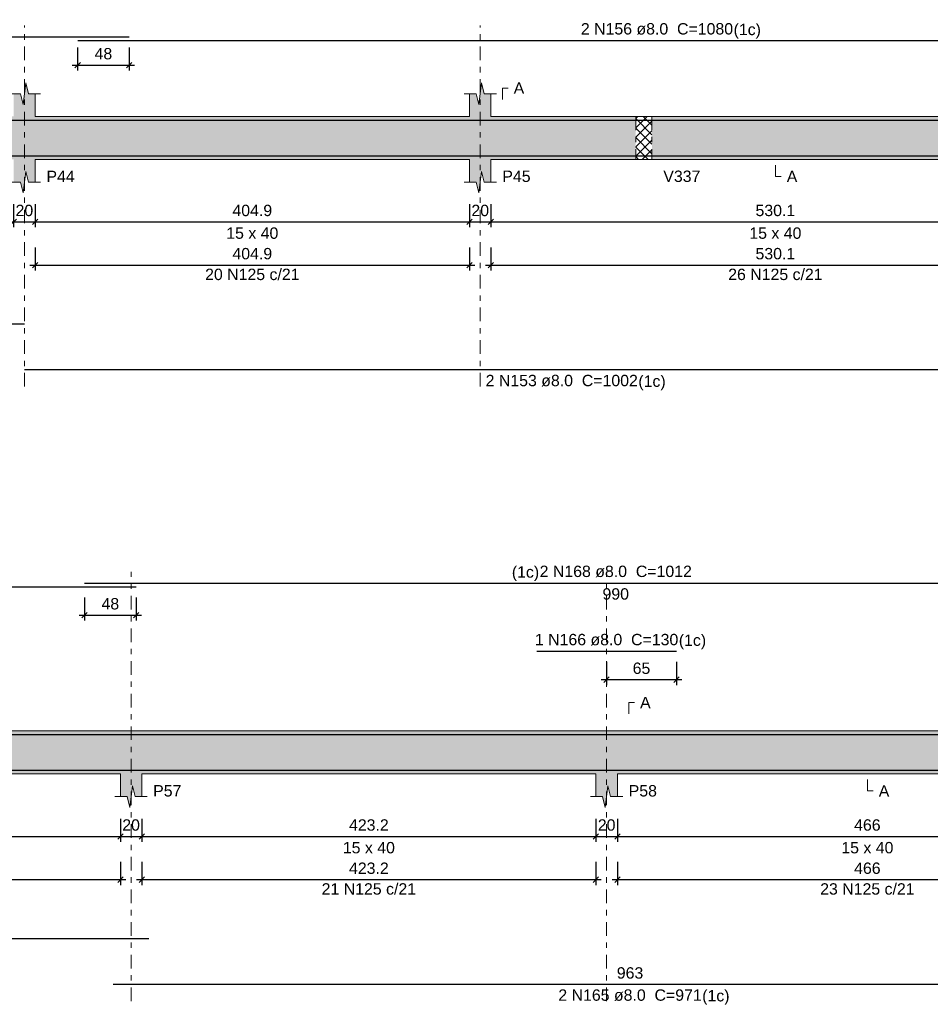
# Model space of a CAD drawing. Header units: millimetres. Extents: x 0 to 119, y 0 to 84.
# Tile 18 of 30: x 62 to 79, y 42 to 60. Entities that reach past the tile are written whole.
import ezdxf

# ---------------------------------------------------------------- set-up
doc = ezdxf.new("R2010")
doc.units = ezdxf.units.MM
doc.header["$MEASUREMENT"] = 0
doc.linetypes.add('DASHDOT', pattern=[2.54, 1.27, -0.635, 0, -0.635])
doc.linetypes.add('NULL', pattern=[0])
doc.layers.get('0').update_dxf_attribs({"lineweight": 18})
for name, color, linetype, lineweight in [('Descrição da armadura', 7, 'Continuous', 0), ('DT-Barras na forma', 2, 'Continuous', 30), ('DT-Barras rebatidas', 2, 'Continuous', 30), ('DT-Cotas', 9, 'Continuous', 5), ('DT-Forma', 5, 'Continuous', 5), ('DT-Hachura forma vigas', 254, 'Continuous', 5), ('DT-Hachura intersecção vigas', 9, 'Continuous', 5), ('DT-Pontilhado', 9, 'DASHDOT', 5), ('DT-Textos', 7, 'Continuous', 5), ('Textos armaduras', 7, 'Continuous', 0)]:
    doc.layers.add(name, color=color, linetype=linetype, lineweight=lineweight)
doc.styles.add('Arial', font='txt')
doc.dimstyles.new('UM_50.000000', dxfattribs={"dimtxt": 0.18, "dimasz": 0.1, "dimexe": 0.1, "dimexo": 0.2, "dimgap": 0, "dimtad": 1, "dimtih": 1, "dimtoh": 1, "dimdec": 1, "dimlfac": 50, "dimzin": 0, "dimdsep": 46, "dimtxsty": 'Standard', "dimcen": 0.09, "dimdle": 0.1, "dimadec": 1, "dimazin": 2, "dimtfac": 1, "dimtdec": 4, "dimtofl": 0, "dimtmove": 0, "dimatfit": 3, "dimfxl": 1, "dimtolj": 1, "dimarcsym": 0})

# ---------------------------------------------------------------- blocks, each defined once
blk = doc.blocks.new('_Oblique')
at = {"color": 0, "linetype": 'ByBlock', "lineweight": -2}
blk.add_line((-0.5, -0.5), (0.5, 0.5), dxfattribs=at)
blk = doc.blocks.new('*D124')
at = {"layer": 'Defpoints', "color": 0}
for p in [(61.768, 56.939), (62.168, 56.939), (62.168, 56.41)]:
    blk.add_point(p, dxfattribs=at)
at = {"layer": 'DT-Cotas', "color": 0, "lineweight": -2}
for p, q in [((61.768, 56.739), (61.768, 56.31)), ((62.168, 56.739), (62.168, 56.31)), ((61.668, 56.41), (62.268, 56.41))]:
    blk.add_line(p, q, dxfattribs=at)
at = {"layer": 'DT-Cotas', "color": 0, "lineweight": -2, "xscale": 0.1, "yscale": 0.1, "zscale": 0.1, "rotation": 180}
blk.add_blockref('_Oblique', (61.768, 56.41), dxfattribs=at)
at = {"layer": 'DT-Cotas', "color": 0, "lineweight": -2, "xscale": 0.1, "yscale": 0.1, "zscale": 0.1}
blk.add_blockref('_Oblique', (62.168, 56.41), dxfattribs=at)
at = {"layer": 'DT-Cotas', "color": 7, "insert": (61.968, 56.622), "char_height": 0.2118, "attachment_point": 5, "rotation": 0.0057, "style": 'Arial'}
blk.add_mtext('\\A1;20', dxfattribs=at)
blk = doc.blocks.new('*D125')
at = {"layer": 'Defpoints', "color": 0}
for p in [(62.168, 56.939), (70.265, 56.939), (70.265, 56.41)]:
    blk.add_point(p, dxfattribs=at)
at = {"layer": 'DT-Cotas', "color": 0, "lineweight": -2}
for p, q in [((62.168, 56.739), (62.168, 56.31)), ((70.265, 56.739), (70.265, 56.31)), ((62.068, 56.41), (70.365, 56.41))]:
    blk.add_line(p, q, dxfattribs=at)
at = {"layer": 'DT-Cotas', "color": 0, "lineweight": -2, "xscale": 0.1, "yscale": 0.1, "zscale": 0.1, "rotation": 180}
blk.add_blockref('_Oblique', (62.168, 56.41), dxfattribs=at)
at = {"layer": 'DT-Cotas', "color": 0, "lineweight": -2, "xscale": 0.1, "yscale": 0.1, "zscale": 0.1}
blk.add_blockref('_Oblique', (70.265, 56.41), dxfattribs=at)
at = {"layer": 'DT-Cotas', "color": 7, "insert": (66.216, 56.622), "char_height": 0.2118, "attachment_point": 5, "rotation": 0.0057, "style": 'Arial'}
blk.add_mtext('\\A1;404.9', dxfattribs=at)
blk = doc.blocks.new('*D126')
at = {"layer": 'Defpoints', "color": 0}
for p in [(70.265, 56.939), (70.665, 56.939), (70.665, 56.41)]:
    blk.add_point(p, dxfattribs=at)
at = {"layer": 'DT-Cotas', "color": 0, "lineweight": -2}
for p, q in [((70.265, 56.739), (70.265, 56.31)), ((70.665, 56.739), (70.665, 56.31)), ((70.165, 56.41), (70.765, 56.41))]:
    blk.add_line(p, q, dxfattribs=at)
at = {"layer": 'DT-Cotas', "color": 0, "lineweight": -2, "xscale": 0.1, "yscale": 0.1, "zscale": 0.1, "rotation": 180}
blk.add_blockref('_Oblique', (70.265, 56.41), dxfattribs=at)
at = {"layer": 'DT-Cotas', "color": 0, "lineweight": -2, "xscale": 0.1, "yscale": 0.1, "zscale": 0.1}
blk.add_blockref('_Oblique', (70.665, 56.41), dxfattribs=at)
at = {"layer": 'DT-Cotas', "color": 7, "insert": (70.465, 56.622), "char_height": 0.2118, "attachment_point": 5, "rotation": 0.0057, "style": 'Arial'}
blk.add_mtext('\\A1;20', dxfattribs=at)
blk = doc.blocks.new('*D127')
at = {"layer": 'Defpoints', "color": 0}
for p in [(70.665, 56.939), (81.268, 56.939), (81.268, 56.41)]:
    blk.add_point(p, dxfattribs=at)
at = {"layer": 'DT-Cotas', "color": 0, "lineweight": -2}
for p, q in [((70.665, 56.739), (70.665, 56.31)), ((81.268, 56.739), (81.268, 56.31)), ((70.565, 56.41), (81.368, 56.41))]:
    blk.add_line(p, q, dxfattribs=at)
at = {"layer": 'DT-Cotas', "color": 0, "lineweight": -2, "xscale": 0.1, "yscale": 0.1, "zscale": 0.1, "rotation": 180}
blk.add_blockref('_Oblique', (70.665, 56.41), dxfattribs=at)
at = {"layer": 'DT-Cotas', "color": 0, "lineweight": -2, "xscale": 0.1, "yscale": 0.1, "zscale": 0.1}
blk.add_blockref('_Oblique', (81.268, 56.41), dxfattribs=at)
at = {"layer": 'DT-Cotas', "color": 7, "insert": (75.966, 56.622), "char_height": 0.2118, "attachment_point": 5, "rotation": 0.0057, "style": 'Arial'}
blk.add_mtext('\\A1;530.1', dxfattribs=at)
blk = doc.blocks.new('*D131')
at = {"layer": 'Defpoints', "color": 0}
for p in [(62.961, 59.86), (63.921, 59.86), (63.921, 59.33)]:
    blk.add_point(p, dxfattribs=at)
at = {"layer": 'DT-Cotas', "color": 0, "lineweight": -2}
for p, q in [((62.961, 59.66), (62.961, 59.23)), ((63.921, 59.66), (63.921, 59.23)), ((62.861, 59.33), (64.021, 59.33))]:
    blk.add_line(p, q, dxfattribs=at)
at = {"layer": 'DT-Cotas', "color": 0, "lineweight": -2, "xscale": 0.1, "yscale": 0.1, "zscale": 0.1, "rotation": 180}
blk.add_blockref('_Oblique', (62.961, 59.33), dxfattribs=at)
at = {"layer": 'DT-Cotas', "color": 0, "lineweight": -2, "xscale": 0.1, "yscale": 0.1, "zscale": 0.1}
blk.add_blockref('_Oblique', (63.921, 59.33), dxfattribs=at)
at = {"layer": 'DT-Cotas', "color": 7, "insert": (63.441, 59.542), "char_height": 0.2118, "attachment_point": 5, "rotation": 0.0057, "style": 'Arial'}
blk.add_mtext('\\A1;48', dxfattribs=at)
blk = doc.blocks.new('*D138')
at = {"layer": 'Defpoints', "color": 0}
for p in [(62.168, 56.134), (70.265, 56.134), (70.265, 55.605)]:
    blk.add_point(p, dxfattribs=at)
at = {"layer": 'DT-Cotas', "color": 0, "lineweight": -2}
for p, q in [((62.168, 55.934), (62.168, 55.505)), ((70.265, 55.934), (70.265, 55.505)), ((62.068, 55.605), (70.365, 55.605))]:
    blk.add_line(p, q, dxfattribs=at)
at = {"layer": 'DT-Cotas', "color": 0, "lineweight": -2, "xscale": 0.1, "yscale": 0.1, "zscale": 0.1, "rotation": 180}
blk.add_blockref('_Oblique', (62.168, 55.605), dxfattribs=at)
at = {"layer": 'DT-Cotas', "color": 0, "lineweight": -2, "xscale": 0.1, "yscale": 0.1, "zscale": 0.1}
blk.add_blockref('_Oblique', (70.265, 55.605), dxfattribs=at)
at = {"layer": 'DT-Cotas', "color": 7, "insert": (66.216, 55.817), "char_height": 0.2118, "attachment_point": 5, "rotation": 0.0057, "style": 'Arial'}
blk.add_mtext('\\A1;404.9', dxfattribs=at)
blk = doc.blocks.new('*D139')
at = {"layer": 'Defpoints', "color": 0}
for p in [(70.665, 56.134), (81.268, 56.134), (81.268, 55.605)]:
    blk.add_point(p, dxfattribs=at)
at = {"layer": 'DT-Cotas', "color": 0, "lineweight": -2}
for p, q in [((70.665, 55.934), (70.665, 55.505)), ((81.268, 55.934), (81.268, 55.505)), ((70.565, 55.605), (81.368, 55.605))]:
    blk.add_line(p, q, dxfattribs=at)
at = {"layer": 'DT-Cotas', "color": 0, "lineweight": -2, "xscale": 0.1, "yscale": 0.1, "zscale": 0.1, "rotation": 180}
blk.add_blockref('_Oblique', (70.665, 55.605), dxfattribs=at)
at = {"layer": 'DT-Cotas', "color": 0, "lineweight": -2, "xscale": 0.1, "yscale": 0.1, "zscale": 0.1}
blk.add_blockref('_Oblique', (81.268, 55.605), dxfattribs=at)
at = {"layer": 'DT-Cotas', "color": 7, "insert": (75.966, 55.817), "char_height": 0.2118, "attachment_point": 5, "rotation": 0.0057, "style": 'Arial'}
blk.add_mtext('\\A1;530.1', dxfattribs=at)
blk = doc.blocks.new('*D172')
at = {"layer": 'Defpoints', "color": 0}
for p in [(56.678, 45.491), (63.757, 45.491), (63.757, 44.961)]:
    blk.add_point(p, dxfattribs=at)
at = {"layer": 'DT-Cotas', "color": 0, "lineweight": -2}
for p, q in [((56.678, 45.291), (56.678, 44.861)), ((63.757, 45.291), (63.757, 44.861)), ((56.578, 44.961), (63.857, 44.961))]:
    blk.add_line(p, q, dxfattribs=at)
at = {"layer": 'DT-Cotas', "color": 0, "lineweight": -2, "xscale": 0.1, "yscale": 0.1, "zscale": 0.1, "rotation": 180}
blk.add_blockref('_Oblique', (56.678, 44.961), dxfattribs=at)
at = {"layer": 'DT-Cotas', "color": 0, "lineweight": -2, "xscale": 0.1, "yscale": 0.1, "zscale": 0.1}
blk.add_blockref('_Oblique', (63.757, 44.961), dxfattribs=at)
at = {"layer": 'DT-Cotas', "color": 7, "insert": (60.217, 45.173), "char_height": 0.2118, "attachment_point": 5, "rotation": 0.0057, "style": 'Arial'}
blk.add_mtext('\\A1;353.9', dxfattribs=at)
blk = doc.blocks.new('*D173')
at = {"layer": 'Defpoints', "color": 0}
for p in [(63.757, 45.491), (64.157, 45.491), (64.157, 44.961)]:
    blk.add_point(p, dxfattribs=at)
at = {"layer": 'DT-Cotas', "color": 0, "lineweight": -2}
for p, q in [((63.757, 45.291), (63.757, 44.861)), ((64.157, 45.291), (64.157, 44.861)), ((63.657, 44.961), (64.257, 44.961))]:
    blk.add_line(p, q, dxfattribs=at)
at = {"layer": 'DT-Cotas', "color": 0, "lineweight": -2, "xscale": 0.1, "yscale": 0.1, "zscale": 0.1, "rotation": 180}
blk.add_blockref('_Oblique', (63.757, 44.961), dxfattribs=at)
at = {"layer": 'DT-Cotas', "color": 0, "lineweight": -2, "xscale": 0.1, "yscale": 0.1, "zscale": 0.1}
blk.add_blockref('_Oblique', (64.157, 44.961), dxfattribs=at)
at = {"layer": 'DT-Cotas', "color": 7, "insert": (63.957, 45.173), "char_height": 0.2118, "attachment_point": 5, "rotation": 0.0057, "style": 'Arial'}
blk.add_mtext('\\A1;20', dxfattribs=at)
blk = doc.blocks.new('*D174')
at = {"layer": 'Defpoints', "color": 0}
for p in [(64.157, 45.491), (72.621, 45.491), (72.621, 44.961)]:
    blk.add_point(p, dxfattribs=at)
at = {"layer": 'DT-Cotas', "color": 0, "lineweight": -2}
for p, q in [((64.157, 45.291), (64.157, 44.861)), ((72.621, 45.291), (72.621, 44.861)), ((64.057, 44.961), (72.721, 44.961))]:
    blk.add_line(p, q, dxfattribs=at)
at = {"layer": 'DT-Cotas', "color": 0, "lineweight": -2, "xscale": 0.1, "yscale": 0.1, "zscale": 0.1, "rotation": 180}
blk.add_blockref('_Oblique', (64.157, 44.961), dxfattribs=at)
at = {"layer": 'DT-Cotas', "color": 0, "lineweight": -2, "xscale": 0.1, "yscale": 0.1, "zscale": 0.1}
blk.add_blockref('_Oblique', (72.621, 44.961), dxfattribs=at)
at = {"layer": 'DT-Cotas', "color": 7, "insert": (68.389, 45.173), "char_height": 0.2118, "attachment_point": 5, "rotation": 0.0057, "style": 'Arial'}
blk.add_mtext('\\A1;423.2', dxfattribs=at)
blk = doc.blocks.new('*D175')
at = {"layer": 'Defpoints', "color": 0}
for p in [(72.621, 45.491), (73.021, 45.491), (73.021, 44.961)]:
    blk.add_point(p, dxfattribs=at)
at = {"layer": 'DT-Cotas', "color": 0, "lineweight": -2}
for p, q in [((72.621, 45.291), (72.621, 44.861)), ((73.021, 45.291), (73.021, 44.861)), ((72.521, 44.961), (73.121, 44.961))]:
    blk.add_line(p, q, dxfattribs=at)
at = {"layer": 'DT-Cotas', "color": 0, "lineweight": -2, "xscale": 0.1, "yscale": 0.1, "zscale": 0.1, "rotation": 180}
blk.add_blockref('_Oblique', (72.621, 44.961), dxfattribs=at)
at = {"layer": 'DT-Cotas', "color": 0, "lineweight": -2, "xscale": 0.1, "yscale": 0.1, "zscale": 0.1}
blk.add_blockref('_Oblique', (73.021, 44.961), dxfattribs=at)
at = {"layer": 'DT-Cotas', "color": 7, "insert": (72.821, 45.173), "char_height": 0.2118, "attachment_point": 5, "rotation": 0.0057, "style": 'Arial'}
blk.add_mtext('\\A1;20', dxfattribs=at)
blk = doc.blocks.new('*D176')
at = {"layer": 'Defpoints', "color": 0}
for p in [(73.021, 45.491), (82.341, 45.491), (82.341, 44.961)]:
    blk.add_point(p, dxfattribs=at)
at = {"layer": 'DT-Cotas', "color": 0, "lineweight": -2}
for p, q in [((73.021, 45.291), (73.021, 44.861)), ((82.341, 45.291), (82.341, 44.861)), ((72.921, 44.961), (82.441, 44.961))]:
    blk.add_line(p, q, dxfattribs=at)
at = {"layer": 'DT-Cotas', "color": 0, "lineweight": -2, "xscale": 0.1, "yscale": 0.1, "zscale": 0.1, "rotation": 180}
blk.add_blockref('_Oblique', (73.021, 44.961), dxfattribs=at)
at = {"layer": 'DT-Cotas', "color": 0, "lineweight": -2, "xscale": 0.1, "yscale": 0.1, "zscale": 0.1}
blk.add_blockref('_Oblique', (82.341, 44.961), dxfattribs=at)
at = {"layer": 'DT-Cotas', "color": 7, "insert": (77.681, 45.173), "char_height": 0.2118, "attachment_point": 5, "rotation": 0.0057, "style": 'Arial'}
blk.add_mtext('\\A1;466', dxfattribs=at)
blk = doc.blocks.new('*D178')
at = {"layer": 'Defpoints', "color": 0}
for p in [(72.821, 48.411), (74.121, 48.411), (74.121, 47.882)]:
    blk.add_point(p, dxfattribs=at)
at = {"layer": 'DT-Cotas', "color": 0, "lineweight": -2}
for p, q in [((72.821, 48.211), (72.821, 47.782)), ((74.121, 48.211), (74.121, 47.782)), ((72.721, 47.882), (74.221, 47.882))]:
    blk.add_line(p, q, dxfattribs=at)
at = {"layer": 'DT-Cotas', "color": 0, "lineweight": -2, "xscale": 0.1, "yscale": 0.1, "zscale": 0.1, "rotation": 180}
blk.add_blockref('_Oblique', (72.821, 47.882), dxfattribs=at)
at = {"layer": 'DT-Cotas', "color": 0, "lineweight": -2, "xscale": 0.1, "yscale": 0.1, "zscale": 0.1}
blk.add_blockref('_Oblique', (74.121, 47.882), dxfattribs=at)
at = {"layer": 'DT-Cotas', "color": 7, "insert": (73.471, 48.093), "char_height": 0.2118, "attachment_point": 5, "rotation": 0.0057, "style": 'Arial'}
blk.add_mtext('\\A1;65', dxfattribs=at)
blk = doc.blocks.new('*D179')
at = {"layer": 'Defpoints', "color": 0}
for p in [(63.09, 49.611), (64.05, 49.611), (64.05, 49.082)]:
    blk.add_point(p, dxfattribs=at)
at = {"layer": 'DT-Cotas', "color": 0, "lineweight": -2}
for p, q in [((63.09, 49.411), (63.09, 48.982)), ((64.05, 49.411), (64.05, 48.982)), ((62.99, 49.082), (64.15, 49.082))]:
    blk.add_line(p, q, dxfattribs=at)
at = {"layer": 'DT-Cotas', "color": 0, "lineweight": -2, "xscale": 0.1, "yscale": 0.1, "zscale": 0.1, "rotation": 180}
blk.add_blockref('_Oblique', (63.09, 49.082), dxfattribs=at)
at = {"layer": 'DT-Cotas', "color": 0, "lineweight": -2, "xscale": 0.1, "yscale": 0.1, "zscale": 0.1}
blk.add_blockref('_Oblique', (64.05, 49.082), dxfattribs=at)
at = {"layer": 'DT-Cotas', "color": 7, "insert": (63.57, 49.294), "char_height": 0.2118, "attachment_point": 5, "rotation": 0.0057, "style": 'Arial'}
blk.add_mtext('\\A1;48', dxfattribs=at)
blk = doc.blocks.new('*D184')
at = {"layer": 'Defpoints', "color": 0}
for p in [(56.678, 44.686), (63.757, 44.686), (63.757, 44.156)]:
    blk.add_point(p, dxfattribs=at)
at = {"layer": 'DT-Cotas', "color": 0, "lineweight": -2}
for p, q in [((56.678, 44.486), (56.678, 44.056)), ((63.757, 44.486), (63.757, 44.056)), ((56.578, 44.156), (63.857, 44.156))]:
    blk.add_line(p, q, dxfattribs=at)
at = {"layer": 'DT-Cotas', "color": 0, "lineweight": -2, "xscale": 0.1, "yscale": 0.1, "zscale": 0.1, "rotation": 180}
blk.add_blockref('_Oblique', (56.678, 44.156), dxfattribs=at)
at = {"layer": 'DT-Cotas', "color": 0, "lineweight": -2, "xscale": 0.1, "yscale": 0.1, "zscale": 0.1}
blk.add_blockref('_Oblique', (63.757, 44.156), dxfattribs=at)
at = {"layer": 'DT-Cotas', "color": 7, "insert": (60.217, 44.368), "char_height": 0.2118, "attachment_point": 5, "rotation": 0.0057, "style": 'Arial'}
blk.add_mtext('\\A1;353.9', dxfattribs=at)
blk = doc.blocks.new('*D185')
at = {"layer": 'Defpoints', "color": 0}
for p in [(64.157, 44.686), (72.621, 44.686), (72.621, 44.156)]:
    blk.add_point(p, dxfattribs=at)
at = {"layer": 'DT-Cotas', "color": 0, "lineweight": -2}
for p, q in [((64.157, 44.486), (64.157, 44.056)), ((72.621, 44.486), (72.621, 44.056)), ((64.057, 44.156), (72.721, 44.156))]:
    blk.add_line(p, q, dxfattribs=at)
at = {"layer": 'DT-Cotas', "color": 0, "lineweight": -2, "xscale": 0.1, "yscale": 0.1, "zscale": 0.1, "rotation": 180}
blk.add_blockref('_Oblique', (64.157, 44.156), dxfattribs=at)
at = {"layer": 'DT-Cotas', "color": 0, "lineweight": -2, "xscale": 0.1, "yscale": 0.1, "zscale": 0.1}
blk.add_blockref('_Oblique', (72.621, 44.156), dxfattribs=at)
at = {"layer": 'DT-Cotas', "color": 7, "insert": (68.389, 44.368), "char_height": 0.2118, "attachment_point": 5, "rotation": 0.0057, "style": 'Arial'}
blk.add_mtext('\\A1;423.2', dxfattribs=at)
blk = doc.blocks.new('*D186')
at = {"layer": 'Defpoints', "color": 0}
for p in [(73.021, 44.686), (82.341, 44.686), (82.341, 44.156)]:
    blk.add_point(p, dxfattribs=at)
at = {"layer": 'DT-Cotas', "color": 0, "lineweight": -2}
for p, q in [((73.021, 44.486), (73.021, 44.056)), ((82.341, 44.486), (82.341, 44.056)), ((72.921, 44.156), (82.441, 44.156))]:
    blk.add_line(p, q, dxfattribs=at)
at = {"layer": 'DT-Cotas', "color": 0, "lineweight": -2, "xscale": 0.1, "yscale": 0.1, "zscale": 0.1, "rotation": 180}
blk.add_blockref('_Oblique', (73.021, 44.156), dxfattribs=at)
at = {"layer": 'DT-Cotas', "color": 0, "lineweight": -2, "xscale": 0.1, "yscale": 0.1, "zscale": 0.1}
blk.add_blockref('_Oblique', (82.341, 44.156), dxfattribs=at)
at = {"layer": 'DT-Cotas', "color": 7, "insert": (77.681, 44.368), "char_height": 0.2118, "attachment_point": 5, "rotation": 0.0057, "style": 'Arial'}
blk.add_mtext('\\A1;466', dxfattribs=at)

msp = doc.modelspace()

# ---------------------------------------------------------------- hatches: boundary and pattern name
at = {"layer": 'DT-Hachura forma vigas', "linetype": 'Continuous'}
for points in [[(70.6652, 57.5747), (73.3652, 57.5747), (73.3652, 58.3747), (70.6652, 58.3747), (70.6652, 58.7983), (70.5402, 58.7983), (70.4902, 58.9983), (70.4402, 58.5983), (70.3902, 58.7983), (70.2652, 58.7983), (70.2652, 58.3747), (62.1678, 58.3747), (62.1678, 58.7983), (62.0428, 58.7983), (61.9928, 58.9983), (61.9428, 58.5983), (61.8928, 58.7983), (61.7678, 58.7983), (61.7678, 58.3747), (54.8652, 58.3747), (54.8652, 58.7983), (54.7402, 58.7983), (54.6902, 58.9983), (54.6402, 58.5983), (54.5902, 58.7983), (54.4652, 58.7983), (54.4652, 58.3747), (51.7652, 58.3747), (51.7652, 57.5747), (54.4652, 57.5747), (54.4652, 57.1511), (54.5902, 57.1511), (54.6402, 56.9511), (54.6902, 57.3511), (54.7402, 57.1511), (54.8652, 57.1511), (54.8652, 57.5747), (61.7678, 57.5747), (61.7678, 57.1511), (61.8928, 57.1511), (61.9428, 56.9511), (61.9928, 57.3511), (62.0428, 57.1511), (62.1678, 57.1511), (62.1678, 57.5747), (70.2652, 57.5747), (70.2652, 57.1511), (70.3902, 57.1511), (70.4402, 56.9511), (70.4902, 57.3511), (70.5402, 57.1511), (70.6652, 57.1511), (70.6652, 57.5747)], [(87.0078, 57.1511), (87.0078, 57.5747), (87.0078, 58.3747), (87.0078, 58.7983), (86.8828, 58.7983), (86.8328, 58.9983), (86.7828, 58.5983), (86.7328, 58.7983), (86.6078, 58.7983), (86.6078, 58.3747), (81.6678, 58.3747), (81.6678, 58.7983), (81.5428, 58.7983), (81.4928, 58.9983), (81.4428, 58.5983), (81.3928, 58.7983), (81.2678, 58.7983), (81.2678, 58.3747), (73.6652, 58.3747), (73.6652, 57.5747), (81.2678, 57.5747), (81.2678, 57.1511), (81.3928, 57.1511), (81.4428, 56.9511), (81.4928, 57.3511), (81.5428, 57.1511), (81.6678, 57.1511), (81.6678, 57.5747), (86.6078, 57.5747), (86.6078, 57.1511), (86.7328, 57.1511), (86.7828, 56.9511), (86.8328, 57.3511), (86.8828, 57.1511), (87.0078, 57.1511)], [(82.9413, 45.7024), (82.9413, 46.126), (82.9413, 46.926), (82.3413, 46.926), (73.0207, 46.926), (72.6207, 46.926), (64.1569, 46.926), (63.7569, 46.926), (59.6781, 46.926), (59.6781, 46.126), (63.7569, 46.126), (63.7569, 45.7024), (63.8819, 45.7024), (63.9319, 45.5024), (63.9819, 45.9024), (64.0319, 45.7024), (64.1569, 45.7024), (64.1569, 46.126), (72.6207, 46.126), (72.6207, 45.7024), (72.7457, 45.7024), (72.7957, 45.5024), (72.8457, 45.9024), (72.8957, 45.7024), (73.0207, 45.7024), (73.0207, 46.126), (82.3413, 46.126), (82.3413, 45.7024), (82.5663, 45.7024), (82.6163, 45.5024), (82.6663, 45.9024), (82.7163, 45.7024), (82.9413, 45.7024)]]:
    msp.add_hatch(color=254, dxfattribs=at).paths.add_polyline_path(points)
at = {"layer": 'DT-Hachura intersecção vigas', "linetype": 'Continuous'}
h = msp.add_hatch(dxfattribs=at)
h.set_pattern_fill('ANSI37', color=9, style=0)
h.paths.add_polyline_path([(73.3652, 57.5747), (73.6652, 57.5747), (73.6652, 58.3747), (73.3652, 58.3747), (73.3652, 57.5747)])

# ---------------------------------------------------------------- linework, layer by layer
at = {"layer": 'DT-Barras na forma'}
for points in [[(40.1212, 58.1067), (40.1212, 58.3067), (63.9212, 58.3067)], [(62.9612, 58.3067), (84.5578, 58.3067)], [(40.1212, 57.8427), (40.1212, 57.6427), (61.9678, 57.6427)], [(61.9678, 57.6427), (82.0015, 57.6427)], [(40.5281, 46.3802), (40.5281, 46.858), (64.0503, 46.858)], [(63.0903, 46.858), (82.8913, 46.858), (82.8913, 46.3802)], [(71.5207, 46.858), (74.1207, 46.858)], [(40.5281, 46.394), (40.5281, 46.194), (64.2906, 46.194)], [(63.6232, 46.194), (82.8913, 46.194), (82.8913, 46.394)]]:
    msp.add_lwpolyline(points, dxfattribs=at)
at = {"layer": 'DT-Barras rebatidas'}
for points in [[(40.1212, 59.6599), (40.1212, 59.8599), (63.9212, 59.8599)], [(62.9612, 59.7893), (84.5578, 59.7893)], [(40.1212, 54.7081), (40.1212, 54.5081), (61.9678, 54.5081)], [(61.9678, 53.6609), (82.0015, 53.6609)], [(40.5281, 49.1336), (40.5281, 49.6114), (64.0503, 49.6114)], [(63.0903, 49.682), (82.8913, 49.682), (82.8913, 49.2042)], [(71.5207, 48.4112), (74.1207, 48.4112)], [(40.5281, 43.2593), (40.5281, 43.0593), (64.2906, 43.0593)], [(63.6232, 42.2121), (82.8913, 42.2121), (82.8913, 42.4121)]]:
    msp.add_lwpolyline(points, dxfattribs=at)
at = {"layer": 'DT-Forma'}
for p, q in [((61.9428, 58.5983), (61.9928, 58.9983)), ((61.9928, 58.9983), (62.0428, 58.7983)), ((70.4402, 58.5983), (70.4902, 58.9983)), ((70.4902, 58.9983), (70.5402, 58.7983)), ((61.6678, 58.7983), (61.8928, 58.7983)), ((61.8928, 58.7983), (61.9428, 58.5983)), ((62.0428, 58.7983), (62.2678, 58.7983)), ((62.1678, 58.7983), (62.1678, 58.3747)), ((70.1652, 58.7983), (70.3902, 58.7983)), ((70.2652, 58.3747), (70.2652, 58.7983)), ((70.3902, 58.7983), (70.4402, 58.5983)), ((70.5402, 58.7983), (70.7652, 58.7983)), ((70.6652, 58.7983), (70.6652, 58.3747)), ((62.1678, 58.3747), (70.2652, 58.3747)), ((70.6652, 58.3747), (73.3652, 58.3747)), ((73.3652, 58.3747), (73.6652, 58.3747)), ((73.6652, 58.3747), (81.2678, 58.3747)), ((62.1678, 57.1511), (62.1678, 57.5747)), ((62.1678, 57.5747), (70.2652, 57.5747)), ((70.2652, 57.5747), (70.2652, 57.1511)), ((70.6652, 57.1511), (70.6652, 57.5747)), ((70.6652, 57.5747), (73.3652, 57.5747)), ((73.3652, 57.5747), (73.6652, 57.5747)), ((73.6652, 57.5747), (81.2678, 57.5747)), ((61.9428, 56.9511), (61.9928, 57.3511)), ((61.9928, 57.3511), (62.0428, 57.1511)), ((70.4402, 56.9511), (70.4902, 57.3511)), ((70.4902, 57.3511), (70.5402, 57.1511)), ((61.6678, 57.1511), (61.8928, 57.1511)), ((61.8928, 57.1511), (61.9428, 56.9511)), ((62.0428, 57.1511), (62.2678, 57.1511)), ((70.1652, 57.1511), (70.3902, 57.1511)), ((70.3902, 57.1511), (70.4402, 56.9511)), ((70.5402, 57.1511), (70.7652, 57.1511)), ((59.6781, 46.926), (63.7569, 46.926)), ((63.7569, 46.926), (64.1569, 46.926)), ((64.1569, 46.926), (72.6207, 46.926)), ((72.6207, 46.926), (73.0207, 46.926)), ((73.0207, 46.926), (82.3413, 46.926)), ((59.6781, 46.126), (63.7569, 46.126)), ((63.7569, 46.126), (63.7569, 45.7024)), ((64.1569, 45.7024), (64.1569, 46.126)), ((64.1569, 46.126), (72.6207, 46.126)), ((72.6207, 46.126), (72.6207, 45.7024)), ((73.0207, 45.7024), (73.0207, 46.126)), ((73.0207, 46.126), (82.3413, 46.126)), ((63.9319, 45.5024), (63.9819, 45.9024)), ((63.9819, 45.9024), (64.0319, 45.7024)), ((72.7957, 45.5024), (72.8457, 45.9024)), ((72.8457, 45.9024), (72.8957, 45.7024)), ((63.6569, 45.7024), (63.8819, 45.7024)), ((63.8819, 45.7024), (63.9319, 45.5024)), ((64.0319, 45.7024), (64.2569, 45.7024)), ((72.5207, 45.7024), (72.7457, 45.7024)), ((72.7457, 45.7024), (72.7957, 45.5024)), ((72.8957, 45.7024), (73.1207, 45.7024))]:
    msp.add_line(p, q, dxfattribs=at)
at = {"layer": 'DT-Pontilhado', "ltscale": 0.2}
for p, q in [((61.9678, 53.3432), (61.9678, 60.0717)), ((70.4652, 53.3432), (70.4652, 60.0717)), ((73.3652, 58.3747), (73.3652, 57.5747)), ((73.6652, 58.3747), (73.6652, 57.5747)), ((63.9569, 41.8944), (63.9569, 49.8938)), ((72.8207, 41.8944), (72.8207, 49.8938))]:
    msp.add_line(p, q, dxfattribs=at)
at = {"layer": 'DT-Textos'}
for points in [[(70.877, 58.6924), (70.877, 58.9042), (70.9829, 58.9042)], [(75.9665, 57.4688), (75.9665, 57.257), (76.0724, 57.257)], [(73.2325, 47.2437), (73.2325, 47.4555), (73.3384, 47.4555)], [(77.681, 46.0201), (77.681, 45.8083), (77.7869, 45.8083)]]:
    msp.add_lwpolyline(points, dxfattribs=at)

# ---------------------------------------------------------------- texts
at = {"layer": 'Descrição da armadura', "linetype": 'NULL', "char_height": 0.2118, "attachment_point": 8, "line_spacing_factor": 0.9, "style": 'Arial'}
for s, insert, width in [('2 N156 ø8.0  C=1080', (73.7593, 59.8952), 5.562109), ('20 N125 c/21', (66.2165, 55.3233), 3.450264), ('26 N125 c/21', (75.9665, 55.3233), 3.450264), ('2 N153 ø8.0  C=1002', (71.9843, 53.3432), 5.562109), ('2 N168 ø8.0  C=1012', (72.9912, 49.7883), 5.562109), ('1 N166 ø8.0  C=130', (72.8202, 48.5173), 5.239541), ('21 N125 c/21', (68.3888, 43.8745), 3.450264), ('23 N125 c/21', (77.681, 43.8745), 3.450264), ('2 N165 ø8.0  C=971', (73.2572, 41.8943), 5.239541)]:
    msp.add_mtext(s, dxfattribs=dict(at, insert=insert, width=width))
at = {"layer": 'DT-Textos', "linetype": 'NULL', "char_height": 0.2118, "line_spacing_factor": 0.798, "style": 'Arial'}
for s, insert, width, attachment_point in [('(1c)', (75.1873, 59.8253), 0.998857, 7), ('A', (71.0883, 58.7982), 0.386855, 7), ('P44', (62.3793, 57.1512), 1.031992, 7), ('P45', (70.8773, 57.1512), 1.031992, 7), ('V337', (73.8773, 57.1512), 1.354561, 7), ('A', (76.1783, 57.1512), 0.386855, 7), ('15 x 40', (66.2163, 56.0922), 1.902559, 8), ('15 x 40', (75.9663, 56.0922), 1.902559, 8), ('(1c)', (73.4123, 53.2733), 0.998857, 7), ('(1c)', (71.5632, 49.7184), 0.998857, 9), ('(1c)', (74.1662, 48.4474), 0.998857, 7), ('A', (73.4442, 47.3493), 0.386855, 7), ('P57', (64.3682, 45.7023), 1.031992, 7), ('P58', (73.2322, 45.7023), 1.031992, 7), ('A', (77.8932, 45.7023), 0.386855, 7), ('15 x 40', (68.3892, 44.6433), 1.902559, 8), ('15 x 40', (77.6812, 44.6433), 1.902559, 8), ('(1c)', (74.6022, 41.8244), 0.998857, 7)]:
    msp.add_mtext(s, dxfattribs=dict(at, insert=insert, width=width, attachment_point=attachment_point))
at = {"layer": 'Textos armaduras', "linetype": 'NULL', "char_height": 0.2118, "width": 1.367705, "line_spacing_factor": 0.9, "style": 'Arial'}
for s, insert, attachment_point in [('990', (72.9908, 49.5847), 2), ('963', (73.2572, 42.3094), 8)]:
    msp.add_mtext(s, dxfattribs=dict(at, insert=insert, attachment_point=attachment_point))

# ---------------------------------------------------------------- dimensions: what is measured, and where the dimension line sits
at = {"layer": 'DT-Cotas'}
for base, p1, p2, picture, middle in [((63.9212, 59.3304), (62.9612, 59.8599), (63.9212, 59.8599), '*D131', (63.4412, 59.5422)), ((62.1678, 56.4098), (61.7678, 56.9393), (62.1678, 56.9393), '*D124', (61.9678, 56.6216)), ((70.2652, 56.4098), (62.1678, 56.9393), (70.2652, 56.9393), '*D125', (66.2165, 56.6216)), ((70.6652, 56.4098), (70.2652, 56.9393), (70.6652, 56.9393), '*D126', (70.4652, 56.6216)), ((81.2678, 56.4098), (70.6652, 56.9393), (81.2678, 56.9393), '*D127', (75.9665, 56.6216)), ((70.2652, 55.605), (62.1678, 56.1345), (70.2652, 56.1345), '*D138', (66.2165, 55.8168)), ((81.2678, 55.605), (70.6652, 56.1345), (81.2678, 56.1345), '*D139', (75.9665, 55.8168)), ((64.0503, 49.0819), (63.0903, 49.6114), (64.0503, 49.6114), '*D179', (63.5703, 49.2937)), ((74.1207, 47.8817), (72.8207, 48.4112), (74.1207, 48.4112), '*D178', (73.4707, 48.0935)), ((63.7569, 44.9611), (56.6781, 45.4906), (63.7569, 45.4906), '*D172', (60.2175, 45.1729)), ((64.1569, 44.9611), (63.7569, 45.4906), (64.1569, 45.4906), '*D173', (63.9569, 45.1729)), ((72.6207, 44.9611), (64.1569, 45.4906), (72.6207, 45.4906), '*D174', (68.3888, 45.1729)), ((73.0207, 44.9611), (72.6207, 45.4906), (73.0207, 45.4906), '*D175', (72.8207, 45.1729)), ((82.3413, 44.9611), (73.0207, 45.4906), (82.3413, 45.4906), '*D176', (77.681, 45.1729)), ((63.7569, 44.1562), (56.6781, 44.6857), (63.7569, 44.6857), '*D184', (60.2175, 44.368)), ((72.6207, 44.1562), (64.1569, 44.6857), (72.6207, 44.6857), '*D185', (68.3888, 44.368)), ((82.3413, 44.1562), (73.0207, 44.6857), (82.3413, 44.6857), '*D186', (77.681, 44.368))]:
    dim = msp.add_linear_dim(base=base, p1=p1, p2=p2, dimstyle='UM_50.000000', override={"dimtxt": 0.2118, "dimasz": 0.1, "dimexe": 0.1, "dimexo": 0.2, "dimtad": 1, "dimtih": 0, "dimtoh": 0, "dimdec": 1, "dimlfac": 50, "dimzin": 8, "dimtxsty": 'Arial', "dimblk": 'Oblique', "dimblk1": 'Oblique', "dimblk2": 'Oblique', "dimsah": 1, "dimdle": 0.1, "dimse1": 0, "dimse2": 0, "dimclrt": 7, "dimadec": 1, "dimazin": 3, "dimtmove": 2, "dimldrblk": 'Oblique'}, dxfattribs=at)
    dim.commit()
    dim.dimension.update_dxf_attribs({"geometry": picture, "text_midpoint": middle, "dimtype": 160, "text_rotation": 0.00573})

doc.saveas('drawing.dxf')
